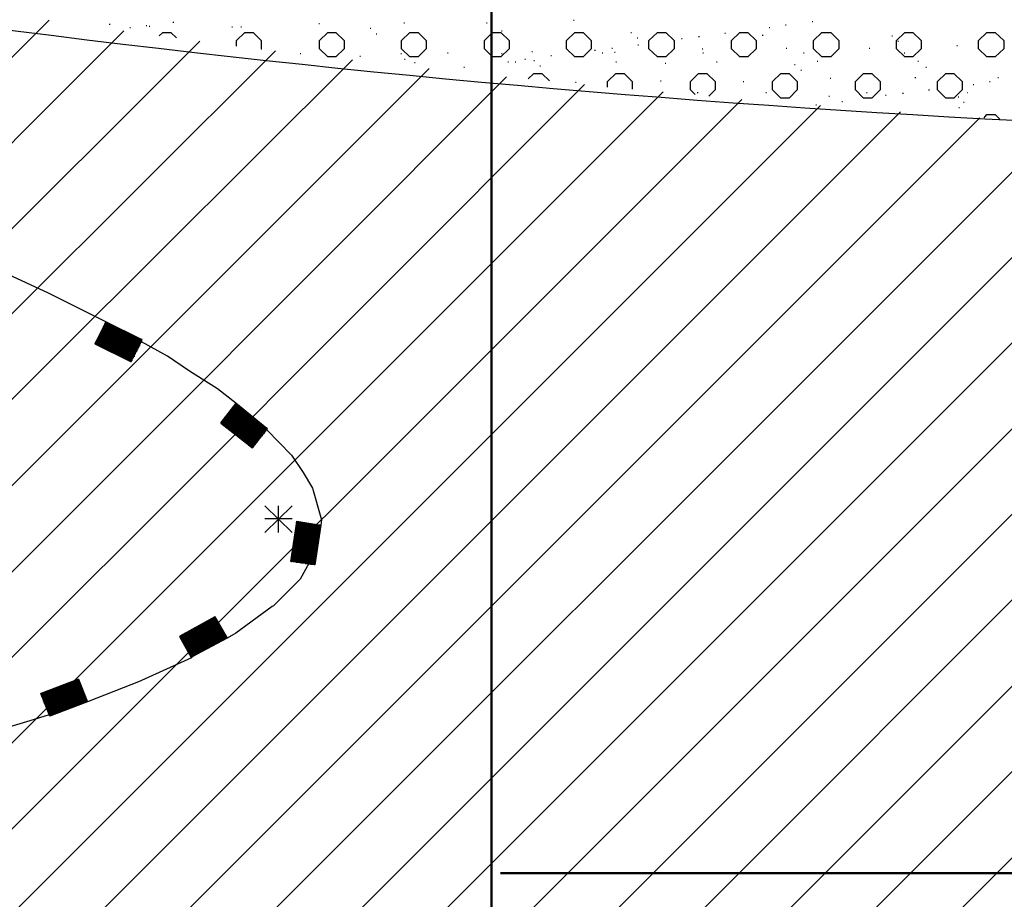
# Model space of a CAD drawing. Header units: millimetres. Extents: x -93479 to 1057970, y -66333 to 172656.
# Tile 37 of 145: x 136060 to 142153, y 42393 to 47836. Entities that reach past the tile are written whole.
import ezdxf

# ---------------------------------------------------------------- set-up
doc = ezdxf.new("R2010")
doc.units = ezdxf.units.MM
doc.layers.add('PDF _Геометрия', color=7, linetype='Continuous')
doc.layers.add('РАЗМЕРЫ', color=7, linetype='Continuous', lineweight=9)

# ---------------------------------------------------------------- blocks, each defined once
blk = doc.blocks.new('геология 1')
at = {"layer": 'PDF _Геометрия', "color": 7, "lineweight": 25}
for points in [[(3.2017, -12.2686), (3.7751, -11.6953), (4.2701, -11.2003)], [(4.4167, -11.2103), (4.4184, -11.2103)], [(4.4667, -11.2186), (4.4684, -11.2186)], [(4.5067, -11.2136), (4.5084, -11.2136)], [(4.5134, -11.2153), (4.5151, -11.2153)], [(4.5717, -11.2053), (4.5734, -11.2053)], [(4.7151, -11.217), (4.7167, -11.217)], [(4.7367, -11.217), (4.7384, -11.217)], [(4.9267, -11.2086), (4.9284, -11.2086)], [(5.0517, -11.2203), (5.0534, -11.2203)], [(5.1334, -11.207), (5.1351, -11.207)], [(5.3351, -11.207), (5.3367, -11.207)], [(5.5467, -11.2003), (5.5484, -11.2003)], [(6.0234, -11.2186), (6.0251, -11.2186)], [(6.0634, -11.212), (6.0651, -11.212)], [(6.1284, -11.2036), (6.1301, -11.2036)], [(1.8851, -13.7936), (2.5117, -13.1686), (3.9184, -11.7603), (4.4517, -11.227)], [(4.5384, -11.2386), (4.5467, -11.2303), (4.5667, -11.2303), (4.5801, -11.2436)], [(4.7267, -11.2636), (4.7267, -11.2503), (4.7467, -11.2303), (4.7667, -11.2303), (4.7867, -11.2503), (4.7867, -11.2703), (4.7884, -11.2703)], [(5.0667, -11.2336), (5.0684, -11.2336)], [(5.3717, -11.227), (5.3734, -11.227)], [(5.6867, -11.2303), (5.6884, -11.2303)], [(5.7017, -11.2436), (5.7034, -11.2436)], [(5.8517, -11.2403), (5.8534, -11.2403)], [(5.9151, -11.232), (5.9167, -11.232)], [(6.0067, -11.237), (6.0084, -11.237)], [(6.3217, -11.2386), (6.3234, -11.2386)], [(1.8851, -14.002), (2.7351, -13.1536), (4.0534, -11.8336), (4.6367, -11.252)], [(5.7034, -11.2603), (5.7051, -11.2603)], [(5.8101, -11.2453), (5.8117, -11.2453)], [(6.3367, -11.252), (6.3384, -11.252)], [(6.4801, -11.262), (6.4817, -11.262)], [(1.8851, -14.212), (2.9617, -13.1336), (4.1801, -11.9153), (4.8217, -11.2753)], [(4.8817, -11.282), (4.8834, -11.282)], [(5.0267, -11.2886), (5.0284, -11.2886)], [(5.1267, -11.282), (5.1284, -11.282)], [(5.2401, -11.2803), (5.2417, -11.2803)], [(5.3717, -11.282), (5.3734, -11.282)], [(5.4451, -11.277), (5.4467, -11.277)], [(5.4917, -11.287), (5.4934, -11.287)], [(5.5984, -11.2736), (5.6001, -11.2736)], [(5.6167, -11.2803), (5.6184, -11.2803)], [(5.6401, -11.2686), (5.6417, -11.2686)], [(5.6467, -11.2786), (5.6484, -11.2786)], [(5.8601, -11.2703), (5.8617, -11.2703)], [(5.8617, -11.2803), (5.8634, -11.2803)], [(6.0651, -11.2686), (6.0667, -11.2686)], [(6.1067, -11.2803), (6.1084, -11.2803)], [(6.2667, -11.2686), (6.2684, -11.2686)], [(6.3517, -11.2803), (6.3534, -11.2803)], [(1.9251, -14.302), (2.0034, -14.302), (3.1967, -13.1086), (4.2967, -12.007), (5.0084, -11.297)], [(5.1351, -11.2953), (5.1367, -11.2953)], [(5.1601, -11.3036), (5.1617, -11.3036)], [(5.2801, -11.3153), (5.2817, -11.3153)], [(5.3867, -11.302), (5.3884, -11.302)], [(5.4051, -11.302), (5.4067, -11.302)], [(5.4284, -11.2953), (5.4301, -11.2953)], [(5.4501, -11.2986), (5.4517, -11.2986)], [(5.4651, -11.312), (5.4667, -11.312)], [(5.6501, -11.302), (5.6517, -11.302)], [(5.7701, -11.3053), (5.7717, -11.3053)], [(5.8951, -11.302), (5.8967, -11.302)], [(6.0851, -11.3086), (6.0867, -11.3086)], [(6.1401, -11.3003), (6.1417, -11.3003)], [(6.3851, -11.3003), (6.3867, -11.3003)], [(6.4051, -11.3153), (6.4067, -11.3153)], [(1.8851, -14.6286), (3.4384, -13.0753), (4.4017, -12.112), (5.1951, -11.3186)], [(1.8851, -14.837), (3.6951, -13.0286), (4.4884, -12.2353), (5.3834, -11.3386)], [(5.4367, -11.3436), (5.4501, -11.3303), (5.4701, -11.3303), (5.4884, -11.3486)], [(5.6301, -11.3636), (5.6301, -11.3503), (5.6501, -11.3303), (5.6701, -11.3303), (5.6901, -11.3503), (5.6901, -11.3686)], [(5.8434, -11.382), (5.8317, -11.3703), (5.8317, -11.3503), (5.8517, -11.3303), (5.8717, -11.3303), (5.8917, -11.3503), (5.8917, -11.3703), (5.8767, -11.3853)], [(6.1001, -11.322), (6.1017, -11.322)], [(1.8851, -15.047), (3.9784, -12.952), (4.5434, -12.3886), (5.5734, -11.357)], [(5.5517, -11.352), (5.5534, -11.352)], [(5.7584, -11.3486), (5.7601, -11.3486)], [(5.9601, -11.3503), (5.9617, -11.3503)], [(6.1717, -11.342), (6.1734, -11.342)], [(6.3784, -11.3403), (6.3801, -11.3403)], [(6.5201, -11.357), (6.5217, -11.357)], [(6.5601, -11.3503), (6.5617, -11.3503)], [(6.5801, -11.3403), (6.5817, -11.3403)], [(1.8851, -15.2553), (5.7651, -11.3753)], [(5.8484, -11.377), (5.8501, -11.377)], [(6.0151, -11.377), (6.0167, -11.377)], [(6.1684, -11.3853), (6.1701, -11.3853)], [(6.2601, -11.377), (6.2617, -11.377)], [(6.3067, -11.3836), (6.3084, -11.3836)], [(6.3484, -11.3786), (6.3501, -11.3786)], [(6.4117, -11.3703), (6.4134, -11.3703)], [(6.4834, -11.387), (6.4851, -11.387)], [(6.5051, -11.377), (6.5067, -11.377)], [(1.8851, -15.4636), (5.9567, -11.3936)], [(1.8851, -15.672), (6.1484, -11.4086)], [(6.1367, -11.407), (6.1384, -11.407)], [(6.2001, -11.3986), (6.2017, -11.3986)], [(6.4967, -11.4003), (6.4984, -11.4003)], [(1.8851, -15.882), (6.3434, -11.4236)], [(6.4851, -11.4136), (6.4867, -11.4136)], [(6.5467, -11.4386), (6.5534, -11.4303), (6.5734, -11.4303), (6.5851, -11.442)], [(1.8851, -16.0903), (6.5367, -11.4386)], [(1.9917, -16.192), (6.7334, -11.452)], [(1.8851, -16.5086), (6.9301, -11.4636)], [(3.1351, -15.467), (7.1284, -11.4736)], [(3.2201, -15.5903), (7.3267, -11.4836)], [(1.8851, -17.1336), (7.5284, -11.4903)], [(1.9734, -17.2553), (7.7317, -11.4953)], [(4.4967, -11.9803), (4.4951, -11.9803), (4.4084, -11.9353), (4.3817, -11.9886), (4.4701, -12.032), (4.4967, -11.9786), (4.4951, -11.9786), (4.4084, -11.9353), (4.2851, -11.8736), (4.2684, -11.8653), (4.1601, -11.8153), (4.1617, -11.8153)], [(4.7251, -12.1336), (4.6884, -12.1803), (4.6884, -12.182), (4.7651, -12.242), (4.8017, -12.1953), (4.8001, -12.1953), (4.7251, -12.1336), (4.6801, -12.0986), (4.6117, -12.0553), (4.5584, -12.0186), (4.4951, -11.9836), (4.4934, -11.9836), (4.4067, -11.9386), (4.4934, -11.982), (4.4951, -11.9836), (4.4934, -11.982), (4.4067, -11.9386), (4.4951, -11.982), (4.4951, -11.9803), (4.4067, -11.937)], [(4.4084, -11.937), (4.4951, -11.9803), (4.4084, -11.937)], [(4.3951, -11.9603), (4.4834, -12.0053), (4.3951, -11.962), (4.4834, -12.0053), (4.4851, -12.0053)], [(4.4867, -12.002), (4.4851, -12.002), (4.4834, -12.002), (4.3967, -11.9586), (4.4834, -12.0036), (4.4851, -12.0036), (4.4834, -12.0036), (4.3967, -11.9586), (4.4851, -12.002), (4.4851, -12.0003), (4.3967, -11.957)], [(4.3967, -11.9603), (4.4834, -12.0036)], [(4.4001, -11.9536), (4.4867, -11.997), (4.3984, -11.9536), (4.4867, -11.9986), (4.4867, -11.997)], [(4.4884, -11.9986), (4.4867, -11.9986), (4.3984, -11.9536)], [(4.4867, -12.0003), (4.4851, -12.0003), (4.3984, -11.9553), (4.4851, -11.9986), (4.4867, -11.9986)], [(4.3984, -11.957), (4.4851, -12.0003), (4.3984, -11.957)], [(4.4017, -11.9503), (4.4884, -11.9936), (4.4001, -11.9503), (4.4884, -11.9936), (4.4884, -11.9953), (4.4901, -11.9953)], [(4.4884, -11.9936), (4.4884, -11.9953), (4.4001, -11.9503)], [(4.4001, -11.952), (4.4867, -11.997), (4.4884, -11.997), (4.4867, -11.997), (4.4001, -11.952), (4.4867, -11.9953), (4.4884, -11.9953)], [(4.4017, -11.947), (4.4901, -11.992), (4.4017, -11.947)], [(4.4901, -11.9936), (4.4884, -11.992), (4.4017, -11.9486), (4.4884, -11.992), (4.4901, -11.992), (4.4917, -11.992)], [(4.4034, -11.9436), (4.4917, -11.9886), (4.4901, -11.9886), (4.4034, -11.9453), (4.4901, -11.9886), (4.4917, -11.9903), (4.4901, -11.9886), (4.4034, -11.9453)], [(4.4034, -11.947), (4.4901, -11.9903), (4.4034, -11.947)], [(4.4051, -11.9403), (4.4934, -11.9853), (4.4051, -11.9403)], [(4.4951, -11.9853), (4.4934, -11.9853), (4.4051, -11.942), (4.4917, -11.9853), (4.4934, -11.987), (4.4917, -11.987), (4.4051, -11.942)], [(4.4051, -11.9436), (4.4917, -11.987), (4.4051, -11.9436)], [(4.4067, -11.9403), (4.4934, -11.9836)], [(4.3817, -11.9886), (4.4684, -12.032), (4.4701, -12.032), (4.3817, -11.987), (4.4701, -12.0303), (4.4717, -12.0303), (4.4701, -12.0286), (4.3834, -11.9853), (4.4701, -12.0286), (4.4717, -12.0286), (4.4734, -12.0286)], [(4.3834, -11.9836), (4.4717, -12.0286), (4.3834, -11.9836)], [(4.3834, -11.9853), (4.4701, -12.0303), (4.3834, -11.9853)], [(4.3851, -11.9836), (4.4717, -12.027), (4.3851, -11.982), (4.4717, -12.0253), (4.4734, -12.0253), (4.4717, -12.0253), (4.3851, -11.982), (4.4717, -12.0253), (4.4734, -12.0253), (4.4734, -12.0236), (4.3851, -11.9803)], [(4.3884, -11.977), (4.4751, -12.0203), (4.3867, -11.977), (4.4751, -12.0203), (4.4751, -12.022), (4.4767, -12.022)], [(4.4751, -12.0203), (4.4751, -12.022), (4.3867, -11.977)], [(4.4751, -12.0236), (4.4734, -12.0236), (4.3867, -11.9786), (4.4734, -12.022), (4.4751, -12.022)], [(4.3867, -11.9803), (4.4734, -12.0236), (4.3867, -11.9803)], [(4.4767, -12.0186), (4.4751, -12.0186), (4.3884, -11.9753), (4.4751, -12.0186), (4.4767, -12.0186), (4.4784, -12.0186)], [(4.3884, -11.9753), (4.4751, -12.0203), (4.4767, -12.0203)], [(4.3917, -11.9686), (4.4784, -12.012), (4.4801, -12.0136), (4.4784, -12.0136), (4.3901, -11.9703), (4.4784, -12.0136), (4.3917, -11.9703)], [(4.3901, -11.9703), (4.4784, -12.0153), (4.4767, -12.0153), (4.3901, -11.972), (4.4767, -12.017), (4.4784, -12.017)], [(4.3901, -11.9736), (4.4767, -12.017), (4.3901, -11.9736)], [(4.3917, -11.967), (4.4801, -12.012), (4.4784, -12.012), (4.3917, -11.9686), (4.4784, -12.012), (4.4801, -12.012)], [(4.3934, -11.9636), (4.4817, -12.0086), (4.4801, -12.0086), (4.3934, -11.9653), (4.4801, -12.0086), (4.4817, -12.0103), (4.4801, -12.0103), (4.3934, -11.967)], [(4.3934, -11.9653), (4.4801, -12.0103), (4.3934, -11.9653)], [(4.3951, -11.9636), (4.4817, -12.007), (4.3951, -11.9636)], [(4.4917, -11.987), (4.4934, -11.987)], [(4.4951, -11.982), (4.4967, -11.982)], [(4.4817, -12.007), (4.4834, -12.007)], [(4.4901, -11.9903), (4.4917, -11.9903)], [(4.4717, -12.027), (4.4734, -12.027)], [(4.7084, -12.1553), (4.7834, -12.2153), (4.7851, -12.217), (4.7834, -12.2153), (4.7084, -12.1553), (4.7851, -12.2153), (4.7084, -12.1536), (4.7851, -12.2136), (4.7867, -12.2153), (4.7851, -12.2153)], [(4.7901, -12.2103), (4.7884, -12.2103), (4.7117, -12.1503), (4.7884, -12.2103), (4.7901, -12.2103), (4.7134, -12.1486), (4.7901, -12.2086)], [(4.7884, -12.212), (4.7867, -12.212), (4.7117, -12.152), (4.7867, -12.212), (4.7884, -12.212), (4.7901, -12.212)], [(4.7151, -12.1453), (4.7917, -12.207), (4.7151, -12.147), (4.7901, -12.207), (4.7917, -12.2086), (4.7901, -12.2086), (4.7134, -12.147), (4.7901, -12.2086), (4.7917, -12.2086)], [(4.7167, -12.1436), (4.7934, -12.2053), (4.7167, -12.1453)], [(4.7967, -12.2003), (4.7967, -12.202), (4.7951, -12.202), (4.7184, -12.1403)], [(4.7184, -12.142), (4.7951, -12.202), (4.7184, -12.142)], [(4.7184, -12.142), (4.7951, -12.2036), (4.7934, -12.2036), (4.7184, -12.1436)], [(4.7217, -12.137), (4.7984, -12.197), (4.8001, -12.1986), (4.7984, -12.1986), (4.7217, -12.1386), (4.7967, -12.1986), (4.7984, -12.2003), (4.7967, -12.2003), (4.7201, -12.1386), (4.7967, -12.2003), (4.7984, -12.2003)], [(4.7201, -12.1403), (4.7967, -12.2003), (4.7201, -12.1403)], [(4.7217, -12.137), (4.7984, -12.1986), (4.7217, -12.137)], [(4.7234, -12.1353), (4.8001, -12.1953), (4.8017, -12.1953)], [(4.7234, -12.1353), (4.8001, -12.197), (4.7234, -12.1353)], [(4.8017, -12.197), (4.8001, -12.197), (4.7234, -12.137)], [(4.7667, -12.2386), (4.7667, -12.2403), (4.7651, -12.2403), (4.6884, -12.1786), (4.7651, -12.2403), (4.7667, -12.2403)], [(4.6901, -12.1786), (4.7667, -12.2386), (4.6901, -12.1786)], [(4.7701, -12.237), (4.7684, -12.237), (4.7684, -12.2353), (4.6917, -12.1753), (4.7684, -12.2353), (4.7701, -12.2353)], [(4.6917, -12.177), (4.7667, -12.237), (4.7684, -12.237)], [(4.7717, -12.2353), (4.7701, -12.2353), (4.7701, -12.2336), (4.6934, -12.1736), (4.7701, -12.2336), (4.7717, -12.2336)], [(4.6951, -12.1703), (4.7717, -12.232), (4.7734, -12.232)], [(4.6951, -12.172), (4.7717, -12.232), (4.6951, -12.172)], [(4.6967, -12.1686), (4.7734, -12.2286), (4.7751, -12.2303), (4.7734, -12.2303), (4.6967, -12.1703)], [(4.6967, -12.1686), (4.7734, -12.2303), (4.6967, -12.1686)], [(4.7767, -12.2286), (4.7751, -12.2286), (4.6984, -12.167), (4.7751, -12.227), (4.7767, -12.227)], [(4.6984, -12.1686), (4.7734, -12.2286), (4.7751, -12.2286)], [(4.7017, -12.1636), (4.7767, -12.2253), (4.7784, -12.2253), (4.7767, -12.2253), (4.7001, -12.1653), (4.7767, -12.2253), (4.7767, -12.227), (4.7784, -12.227)], [(4.7834, -12.2203), (4.7817, -12.2203), (4.7051, -12.1586), (4.7817, -12.2186), (4.7834, -12.2186)], [(4.7051, -12.1603), (4.7801, -12.2203), (4.7817, -12.2203)], [(4.7851, -12.2186), (4.7834, -12.2186), (4.7067, -12.157), (4.7834, -12.217), (4.7851, -12.217)], [(4.6884, -12.1803), (4.7651, -12.2403), (4.6884, -12.1803)], [(4.7651, -12.2403), (4.7651, -12.242), (4.7634, -12.242), (4.6884, -12.1803)], [(4.7951, -12.202), (4.7967, -12.202)], [(4.8001, -12.1986), (4.8601, -12.2603), (4.8884, -12.302), (4.9117, -12.3403), (4.9334, -12.417), (4.9317, -12.4303), (4.9167, -12.527), (4.8584, -12.5186), (4.8734, -12.422), (4.8734, -12.4203), (4.9317, -12.4303), (4.9167, -12.527), (4.9151, -12.527), (4.9151, -12.5253), (4.9301, -12.4303)], [(4.7917, -12.207), (4.7934, -12.207)], [(4.7934, -12.2053), (4.7951, -12.2053)], [(1.8851, -17.552), (7.1684, -12.2686)], [(4.8617, -12.3836), (4.7951, -12.4486)], [(4.7951, -12.3836), (4.8617, -12.4486)], [(4.8284, -12.4486), (4.8284, -12.3836)], [(1.8851, -17.7603), (7.2351, -12.4103)], [(4.8617, -12.4153), (4.7951, -12.4153)], [(4.8751, -12.422), (4.8601, -12.517), (4.8601, -12.5186), (4.8601, -12.517), (4.8734, -12.4203), (4.8584, -12.517), (4.8584, -12.5186)], [(4.8767, -12.422), (4.8617, -12.5186), (4.8767, -12.422)], [(4.8784, -12.422), (4.8634, -12.5186), (4.8784, -12.422)], [(4.8651, -12.5186), (4.8634, -12.5186), (4.8784, -12.422)], [(4.8801, -12.422), (4.8651, -12.5186), (4.8667, -12.5186), (4.8817, -12.422), (4.8667, -12.5186), (4.8667, -12.5203)], [(4.8801, -12.422), (4.8651, -12.5186), (4.8801, -12.422)], [(4.8851, -12.422), (4.8701, -12.5186), (4.8701, -12.5203), (4.8701, -12.5186), (4.8834, -12.422), (4.8684, -12.5186), (4.8684, -12.5203), (4.8684, -12.5186), (4.8817, -12.422), (4.8684, -12.5186), (4.8684, -12.5203)], [(4.8867, -12.4236), (4.8717, -12.5203), (4.8867, -12.4236)], [(4.8934, -12.4236), (4.8784, -12.5203), (4.8784, -12.522), (4.8784, -12.5203), (4.8917, -12.4236), (4.8767, -12.5203), (4.8901, -12.4236), (4.8751, -12.5203), (4.8734, -12.5203), (4.8884, -12.4236)], [(4.8884, -12.4236), (4.8734, -12.5203), (4.8884, -12.4236)], [(4.8901, -12.4236), (4.8751, -12.5203), (4.8901, -12.4236)], [(4.8951, -12.4236), (4.8801, -12.5203), (4.8801, -12.522)], [(4.8967, -12.4253), (4.8817, -12.5203), (4.8817, -12.522), (4.8817, -12.5203), (4.8967, -12.4236)], [(4.8984, -12.4253), (4.8834, -12.522), (4.8851, -12.522), (4.8867, -12.522), (4.8884, -12.522)], [(4.8984, -12.4253), (4.8834, -12.522), (4.8984, -12.4253)], [(4.9001, -12.4253), (4.8851, -12.522), (4.9001, -12.4253)], [(4.9034, -12.4253), (4.8884, -12.522), (4.8884, -12.5236)], [(4.9051, -12.4253), (4.8901, -12.522), (4.8901, -12.5236)], [(4.9101, -12.427), (4.8951, -12.5236), (4.8967, -12.5236), (4.9101, -12.427), (4.8967, -12.5236), (4.8951, -12.5236), (4.9084, -12.427), (4.8934, -12.522), (4.8934, -12.5236), (4.8951, -12.5236), (4.8967, -12.5236)], [(4.9084, -12.427), (4.8934, -12.5236), (4.9084, -12.427)], [(4.9117, -12.427), (4.8967, -12.5236), (4.9117, -12.427)], [(4.9134, -12.427), (4.8984, -12.5236), (4.9134, -12.427)], [(4.9001, -12.5236), (4.8984, -12.5236), (4.9134, -12.427)], [(4.9151, -12.427), (4.9001, -12.5236), (4.9001, -12.5253)], [(4.9167, -12.427), (4.9017, -12.5236), (4.9017, -12.5253), (4.9017, -12.5236), (4.9167, -12.427), (4.9034, -12.5236), (4.9034, -12.5253), (4.9034, -12.5236), (4.9184, -12.4286), (4.9051, -12.5253), (4.9201, -12.4286)], [(4.9051, -12.5253), (4.9034, -12.5253), (4.9034, -12.5236), (4.9184, -12.4286)], [(4.9201, -12.4286), (4.9051, -12.5253), (4.9201, -12.4286)], [(4.9217, -12.4286), (4.9067, -12.5253), (4.9217, -12.4286)], [(4.9234, -12.4286), (4.9084, -12.5253), (4.9101, -12.5253), (4.9251, -12.4286), (4.9101, -12.5253), (4.9101, -12.527)], [(4.9234, -12.4286), (4.9084, -12.5253), (4.9234, -12.4286)], [(4.9284, -12.4286), (4.9134, -12.5253), (4.9134, -12.527), (4.9134, -12.5253), (4.9267, -12.4286), (4.9117, -12.5253), (4.9117, -12.527), (4.9117, -12.5253), (4.9251, -12.4286), (4.9117, -12.5253), (4.9117, -12.527)], [(4.9301, -12.4303), (4.9151, -12.527), (4.9301, -12.4303)], [(1.8851, -17.9686), (7.3517, -12.5036)], [(4.9034, -12.522), (4.8817, -12.562), (4.8167, -12.627), (4.8134, -12.6286), (4.7251, -12.6936), (4.7034, -12.7053), (4.6167, -12.752), (4.6167, -12.7536), (4.5884, -12.702), (4.6734, -12.6536), (4.7034, -12.7053)], [(4.8717, -12.5203), (4.8734, -12.5203)], [(4.8751, -12.5203), (4.8767, -12.5203), (4.8784, -12.5203)], [(4.9067, -12.5253), (4.9084, -12.5253)], [(4.6751, -12.6553), (4.5901, -12.702), (4.5884, -12.702), (4.6751, -12.6536)], [(4.6734, -12.6536), (4.5884, -12.7003), (4.5884, -12.702), (4.5901, -12.702)], [(4.5901, -12.7036), (4.5884, -12.7036), (4.5901, -12.7036), (4.6751, -12.6553), (4.5901, -12.7036), (4.6751, -12.657), (4.5901, -12.7036), (4.5901, -12.7053)], [(4.5934, -12.707), (4.5917, -12.707), (4.6767, -12.6586), (4.5917, -12.7053), (4.5901, -12.7053), (4.6767, -12.657), (4.5901, -12.7053), (4.5917, -12.7053)], [(4.6767, -12.6603), (4.5917, -12.707), (4.6767, -12.6603)], [(4.6784, -12.6636), (4.5934, -12.7103), (4.6784, -12.662), (4.5934, -12.7086), (4.5917, -12.7086), (4.5934, -12.7086), (4.6784, -12.662)], [(4.5967, -12.7136), (4.5951, -12.7136), (4.6801, -12.6653), (4.5951, -12.712), (4.6801, -12.6636), (4.5951, -12.712), (4.5934, -12.712), (4.5951, -12.712)], [(4.6801, -12.6636), (4.5951, -12.7103), (4.5934, -12.712)], [(4.6817, -12.667), (4.5951, -12.7136), (4.6817, -12.667)], [(4.6834, -12.6686), (4.5967, -12.717), (4.5984, -12.717), (4.6834, -12.6703), (4.5984, -12.717), (4.5967, -12.7186)], [(4.5967, -12.717), (4.5967, -12.7153), (4.6817, -12.6686), (4.5967, -12.7153), (4.5967, -12.717), (4.5984, -12.717)], [(4.6834, -12.6703), (4.5984, -12.7186), (4.6834, -12.6703)], [(4.6851, -12.672), (4.5984, -12.7203), (4.6001, -12.7203), (4.6851, -12.6736), (4.6001, -12.7203), (4.5984, -12.7203), (4.6001, -12.7203)], [(4.6834, -12.672), (4.5984, -12.7186), (4.5984, -12.7203)], [(4.6851, -12.6736), (4.6001, -12.722), (4.6851, -12.6736)], [(4.6034, -12.7253), (4.6017, -12.7253), (4.6867, -12.677), (4.6017, -12.7236), (4.6001, -12.7236), (4.6017, -12.7236), (4.6867, -12.6753), (4.6001, -12.722), (4.6001, -12.7236), (4.6001, -12.722), (4.6867, -12.6753)], [(4.6867, -12.677), (4.6017, -12.7253), (4.6867, -12.677)], [(4.6901, -12.6803), (4.6034, -12.7286), (4.6884, -12.6803), (4.6034, -12.727), (4.6017, -12.727), (4.6034, -12.727), (4.6884, -12.6803)], [(4.6067, -12.732), (4.6051, -12.732), (4.6901, -12.6836), (4.6051, -12.7303), (4.6901, -12.682), (4.6051, -12.7286), (4.6034, -12.7303)], [(4.6051, -12.7303), (4.6034, -12.7303), (4.6051, -12.7286), (4.6901, -12.682)], [(4.6917, -12.6836), (4.6051, -12.732), (4.6917, -12.6836)], [(4.6934, -12.6903), (4.6084, -12.737), (4.6934, -12.6886), (4.6084, -12.7353), (4.6067, -12.737), (4.6084, -12.7353), (4.6934, -12.6886), (4.6084, -12.7353), (4.6067, -12.7353), (4.6934, -12.687)], [(4.6917, -12.687), (4.6067, -12.7336), (4.6917, -12.687)], [(4.6951, -12.692), (4.6101, -12.7386), (4.6084, -12.7386), (4.6951, -12.6903), (4.6084, -12.7386), (4.6101, -12.7386)], [(4.6117, -12.7403), (4.6101, -12.7403), (4.6951, -12.692), (4.6101, -12.7386), (4.6101, -12.7403)], [(4.6967, -12.6936), (4.6117, -12.742), (4.6101, -12.742), (4.6117, -12.742), (4.6967, -12.6953), (4.6117, -12.742), (4.6117, -12.7436)], [(4.6967, -12.6936), (4.6101, -12.7403), (4.6967, -12.6936)], [(4.6984, -12.697), (4.6117, -12.7436), (4.6967, -12.6953), (4.6117, -12.742), (4.6117, -12.7436), (4.6134, -12.7436)], [(4.6134, -12.7453), (4.6117, -12.7453), (4.6134, -12.7453), (4.6984, -12.697), (4.6134, -12.7453), (4.6984, -12.6986), (4.6134, -12.7453), (4.6134, -12.747)], [(4.7001, -12.7003), (4.6151, -12.747), (4.6134, -12.747), (4.7001, -12.6986)], [(4.7001, -12.702), (4.6151, -12.7486), (4.7001, -12.7003), (4.6151, -12.747), (4.6134, -12.747), (4.6151, -12.747)], [(4.7017, -12.7036), (4.6167, -12.7503), (4.6151, -12.7503), (4.6167, -12.7503), (4.7017, -12.702)], [(4.7017, -12.7053), (4.6167, -12.752), (4.7017, -12.7036), (4.6167, -12.752), (4.6184, -12.752)], [(4.5934, -12.7103), (4.5951, -12.7103)], [(4.5984, -12.7186), (4.6001, -12.7186)], [(4.6001, -12.722), (4.5984, -12.722)], [(4.6034, -12.7286), (4.6051, -12.7286)], [(4.6167, -12.7536), (4.4951, -12.8086), (4.4917, -12.8103), (4.3634, -12.8603), (4.2717, -12.8953), (4.2501, -12.8403), (4.3401, -12.8053), (4.3417, -12.8053), (4.3634, -12.8603)], [(4.6067, -12.7353), (4.6084, -12.7353)], [(4.6084, -12.737), (4.6101, -12.737)], [(4.6151, -12.7486), (4.6134, -12.7486)], [(4.3417, -12.807), (4.2517, -12.842), (4.2501, -12.842), (4.2501, -12.8403), (4.3417, -12.8053), (4.2501, -12.8403)], [(4.2534, -12.8453), (4.2517, -12.8453), (4.3434, -12.8086), (4.2517, -12.8453), (4.3434, -12.8103), (4.2534, -12.8453), (4.2517, -12.847)], [(4.3434, -12.8086), (4.2517, -12.8436), (4.3434, -12.8086)], [(4.3451, -12.812), (4.2534, -12.847), (4.2517, -12.8486)], [(4.2551, -12.8486), (4.2534, -12.8486), (4.3451, -12.8136), (4.2534, -12.8503), (4.2551, -12.8503), (4.3451, -12.8153), (4.2551, -12.8503), (4.2534, -12.852)], [(4.3451, -12.8136), (4.2534, -12.8486), (4.3451, -12.8136)], [(4.3467, -12.817), (4.2551, -12.852), (4.2534, -12.852), (4.2551, -12.852), (4.3467, -12.817), (4.2551, -12.852), (4.2551, -12.8536)], [(4.3467, -12.8203), (4.2567, -12.8553), (4.2551, -12.8553), (4.2567, -12.8553), (4.3467, -12.8186), (4.2551, -12.8536), (4.2567, -12.8536)], [(4.3467, -12.8186), (4.2551, -12.8536), (4.3467, -12.8186)], [(4.2567, -12.857), (4.2551, -12.857), (4.2567, -12.857), (4.3484, -12.8203), (4.2567, -12.857), (4.3484, -12.822), (4.2567, -12.857), (4.2567, -12.8586)], [(4.3501, -12.8253), (4.2584, -12.8603), (4.2567, -12.8603), (4.2584, -12.8603), (4.3484, -12.8236), (4.2584, -12.8586), (4.2567, -12.8586), (4.2584, -12.8586)], [(4.3501, -12.8286), (4.2601, -12.8636), (4.2584, -12.8636), (4.2584, -12.862), (4.3501, -12.827), (4.2584, -12.862), (4.3501, -12.8253), (4.2584, -12.862), (4.2601, -12.862)], [(4.2517, -12.8436), (4.2501, -12.8436)], [(4.2534, -12.8503), (4.2551, -12.8503)], [(4.3517, -12.8303), (4.2601, -12.8653), (4.3517, -12.8286)], [(4.2634, -12.8703), (4.2617, -12.8703), (4.3534, -12.8336), (4.2617, -12.8686), (4.2601, -12.8686), (4.2617, -12.8686), (4.3517, -12.8336), (4.2617, -12.8686), (4.2601, -12.8686), (4.2617, -12.867), (4.3517, -12.832), (4.2601, -12.867), (4.3517, -12.8303), (4.2601, -12.867), (4.2617, -12.867)], [(4.3534, -12.8353), (4.2617, -12.872), (4.2634, -12.872), (4.3534, -12.837), (4.2634, -12.872), (4.2617, -12.8736)], [(4.3534, -12.8353), (4.2617, -12.8703), (4.3534, -12.8353)], [(4.2651, -12.8753), (4.2634, -12.8753), (4.3551, -12.8386), (4.2634, -12.8736), (4.2617, -12.8736), (4.2634, -12.8736)], [(4.3551, -12.8386), (4.2634, -12.8736), (4.3551, -12.8386)], [(4.3551, -12.842), (4.2651, -12.877), (4.2634, -12.877), (4.2651, -12.877), (4.3551, -12.8403)], [(4.3551, -12.8403), (4.2634, -12.8753), (4.3551, -12.8403)], [(4.3584, -12.847), (4.2667, -12.882), (4.2651, -12.882), (4.2667, -12.882), (4.3567, -12.8453), (4.2667, -12.8803), (4.2651, -12.8803), (4.3567, -12.8436), (4.2651, -12.8803), (4.2667, -12.8803)], [(4.3567, -12.8436), (4.2651, -12.8786), (4.3567, -12.8436)], [(4.2667, -12.8836), (4.2667, -12.882), (4.3584, -12.847), (4.2667, -12.882), (4.2667, -12.8836), (4.2684, -12.8836)], [(4.3584, -12.8503), (4.2684, -12.8853), (4.2667, -12.8853), (4.2684, -12.8853), (4.3584, -12.8486), (4.2684, -12.8853), (4.2667, -12.8853)], [(4.3584, -12.8486), (4.2667, -12.8836), (4.3584, -12.8486)], [(4.2701, -12.887), (4.2684, -12.887), (4.3601, -12.8503)], [(4.2601, -12.8653), (4.2584, -12.8653)], [(4.2617, -12.872), (4.2634, -12.872)], [(4.3601, -12.852), (4.2684, -12.887), (4.2684, -12.8886), (4.2701, -12.8886)], [(4.3601, -12.852), (4.2684, -12.887), (4.3601, -12.852)], [(4.2717, -12.892), (4.2701, -12.892), (4.3617, -12.8553), (4.2701, -12.8903), (4.3601, -12.8536), (4.2701, -12.8903), (4.2684, -12.8903), (4.2701, -12.8903)], [(4.3617, -12.8586), (4.2717, -12.8936), (4.2701, -12.8936), (4.2701, -12.892), (4.3617, -12.857)], [(4.3617, -12.857), (4.2701, -12.892), (4.3617, -12.857)], [(4.3634, -12.8586), (4.2717, -12.8953)], [(4.2701, -12.892), (4.2234, -12.907), (4.1384, -12.932), (4.0817, -12.9503), (4.0051, -12.9686), (3.9101, -12.9936), (3.8951, -12.937), (3.9901, -12.912), (4.0051, -12.9686), (3.9101, -12.9936), (3.7867, -13.022), (3.7751, -13.0236), (3.6401, -13.0503), (3.5451, -13.0686), (3.5434, -13.0686), (3.5317, -13.0103), (3.6284, -12.992), (3.6401, -13.0503)], [(4.2651, -12.8786), (4.2667, -12.8786)]]:
    blk.add_lwpolyline(points, dxfattribs=at)
for points in [[(4.9284, -11.2703), (4.9284, -11.2503), (4.9484, -11.2303), (4.9684, -11.2303), (4.9884, -11.2503), (4.9884, -11.2703), (4.9684, -11.2903), (4.9484, -11.2903)], [(5.1284, -11.2703), (5.1284, -11.2503), (5.1484, -11.2303), (5.1684, -11.2303), (5.1884, -11.2503), (5.1884, -11.2703), (5.1684, -11.2903), (5.1484, -11.2903)], [(5.3301, -11.2703), (5.3301, -11.2503), (5.3501, -11.2303), (5.3701, -11.2303), (5.3901, -11.2503), (5.3901, -11.2703), (5.3701, -11.2903), (5.3501, -11.2903)], [(5.5301, -11.2703), (5.5301, -11.2503), (5.5501, -11.2303), (5.5701, -11.2303), (5.5901, -11.2503), (5.5901, -11.2703), (5.5701, -11.2903), (5.5501, -11.2903)], [(5.7301, -11.2703), (5.7301, -11.2503), (5.7517, -11.2303), (5.7717, -11.2303), (5.7917, -11.2503), (5.7917, -11.2703), (5.7717, -11.2903), (5.7517, -11.2903)], [(5.9317, -11.2703), (5.9317, -11.2503), (5.9517, -11.2303), (5.9717, -11.2303), (5.9917, -11.2503), (5.9917, -11.2703), (5.9717, -11.2903), (5.9517, -11.2903)], [(6.1317, -11.2703), (6.1317, -11.2503), (6.1517, -11.2303), (6.1734, -11.2303), (6.1934, -11.2503), (6.1934, -11.2703), (6.1734, -11.2903), (6.1517, -11.2903)], [(6.3334, -11.2703), (6.3334, -11.2503), (6.3534, -11.2303), (6.3734, -11.2303), (6.3934, -11.2503), (6.3934, -11.2703), (6.3734, -11.2903), (6.3534, -11.2903)], [(6.5334, -11.2703), (6.5334, -11.2503), (6.5534, -11.2303), (6.5734, -11.2303), (6.5951, -11.2503), (6.5951, -11.2703), (6.5734, -11.2903), (6.5534, -11.2903)], [(6.0317, -11.3703), (6.0317, -11.3503), (6.0517, -11.3303), (6.0717, -11.3303), (6.0917, -11.3503), (6.0917, -11.3703), (6.0717, -11.3903), (6.0517, -11.3903)], [(6.2334, -11.3703), (6.2334, -11.3503), (6.2534, -11.3303), (6.2734, -11.3303), (6.2934, -11.3503), (6.2934, -11.3703), (6.2734, -11.3903), (6.2534, -11.3903)], [(6.4334, -11.3703), (6.4334, -11.3503), (6.4534, -11.3303), (6.4734, -11.3303), (6.4934, -11.3503), (6.4934, -11.3703), (6.4734, -11.3903), (6.4534, -11.3903)], [(4.4834, -12.007), (4.4817, -12.007), (4.3951, -11.962), (4.4817, -12.0053)], [(4.3884, -11.9736), (4.4767, -12.0186), (4.4767, -12.017)], [(4.7884, -12.2136), (4.7867, -12.2136), (4.7101, -12.1536), (4.7867, -12.2136), (4.7101, -12.152), (4.7867, -12.212)], [(4.7117, -12.1503), (4.7884, -12.2103), (4.7884, -12.212)], [(4.7934, -12.207), (4.7917, -12.2053), (4.7151, -12.1453), (4.7917, -12.2053)], [(4.7951, -12.2053), (4.7934, -12.2036), (4.7167, -12.1436), (4.7934, -12.2036)], [(4.7684, -12.2386), (4.7667, -12.2386), (4.6901, -12.177), (4.7667, -12.2386)], [(4.6917, -12.1753), (4.7684, -12.2353), (4.7684, -12.237)], [(4.6934, -12.1736), (4.7701, -12.2336), (4.7701, -12.2353)], [(4.7717, -12.2336), (4.7717, -12.232), (4.6951, -12.172), (4.7701, -12.2336)], [(4.6984, -12.167), (4.7751, -12.227), (4.7751, -12.2286)], [(4.7001, -12.1653), (4.7767, -12.2253), (4.7767, -12.227)], [(4.7801, -12.2236), (4.7784, -12.2236), (4.7017, -12.1636), (4.7784, -12.2236), (4.7017, -12.162), (4.7784, -12.222)], [(4.7817, -12.222), (4.7801, -12.222), (4.7034, -12.162), (4.7801, -12.222), (4.7034, -12.1603), (4.7801, -12.2203)], [(4.7051, -12.1586), (4.7817, -12.2186), (4.7817, -12.2203)], [(4.7067, -12.157), (4.7834, -12.217), (4.7834, -12.2186)], [(4.8601, -12.5186), (4.8617, -12.5186), (4.8751, -12.422), (4.8617, -12.5186)], [(4.8701, -12.5203), (4.8701, -12.5186), (4.8851, -12.4236), (4.8701, -12.5186)], [(4.8784, -12.522), (4.8784, -12.5203), (4.8934, -12.4236), (4.8801, -12.5203)], [(4.8801, -12.522), (4.8801, -12.5203), (4.8951, -12.4236), (4.8801, -12.5203)], [(4.9017, -12.4253), (4.8884, -12.522), (4.8867, -12.522)], [(4.9001, -12.4253), (4.8867, -12.522)], [(4.8884, -12.5236), (4.8884, -12.522), (4.9034, -12.4253), (4.8884, -12.522)], [(4.8901, -12.5236), (4.8901, -12.522), (4.9051, -12.4253), (4.8901, -12.522)], [(4.8917, -12.5236), (4.8917, -12.522), (4.9067, -12.4253), (4.8917, -12.522)], [(4.9001, -12.5253), (4.9001, -12.5236), (4.9151, -12.427), (4.9001, -12.5236)], [(4.9134, -12.527), (4.9134, -12.5253), (4.9284, -12.4286), (4.9134, -12.5253)], [(4.5917, -12.7086), (4.5917, -12.707), (4.6784, -12.6603), (4.5934, -12.7086)], [(4.5951, -12.7153), (4.5967, -12.7136), (4.6817, -12.667), (4.5967, -12.7153)], [(4.6017, -12.727), (4.6017, -12.7253), (4.6884, -12.6786), (4.6034, -12.727)], [(4.6051, -12.7336), (4.6067, -12.7336), (4.6917, -12.6853), (4.6067, -12.732)], [(4.6151, -12.7503), (4.6151, -12.7486), (4.7001, -12.702), (4.6151, -12.7486)], [(4.2501, -12.842), (4.2517, -12.842), (4.3417, -12.807), (4.2517, -12.842)], [(4.2517, -12.847), (4.2534, -12.847), (4.3434, -12.812), (4.2534, -12.847)], [(4.3484, -12.8236), (4.2584, -12.8586), (4.2567, -12.8586)], [(4.2584, -12.8636), (4.2601, -12.8636), (4.3501, -12.8286), (4.2601, -12.8636)], [(4.2634, -12.8786), (4.2651, -12.877), (4.3567, -12.842), (4.2651, -12.877)], [(4.3601, -12.8536), (4.2701, -12.8886), (4.2684, -12.8886)], [(4.2701, -12.8936), (4.2717, -12.8936), (4.3617, -12.8586), (4.2717, -12.8936)]]:
    blk.add_lwpolyline(points, close=True, dxfattribs=at)
blk.add_arc((8.2747, 20.7275), 32.2143, 258.48702, 278.49182, dxfattribs=at)

msp = doc.modelspace()

# ---------------------------------------------------------------- linework, layer by layer
at = {"layer": 'РАЗМЕРЫ', "color": 7, "lineweight": 50}
msp.add_lwpolyline([(138979.7, 49979.2), (133578.2, 49979.2), (133578.2, 35533.9), (138979.7, 35533.9)], close=True, dxfattribs=at)
msp.add_lwpolyline([(139036.2, 42554.2), (156451.1, 42554.2), (156394.6, 49964.1), (138979.7, 49964.1)], dxfattribs=at)

# ---------------------------------------------------------------- block references
at = {"color": 7, "xscale": 2541.29606099, "yscale": 2541.29606099, "zscale": 2541.29606099}
msp.add_blockref('геология 1', (125390.7, 76297.3), dxfattribs=at)

doc.saveas('drawing.dxf')
